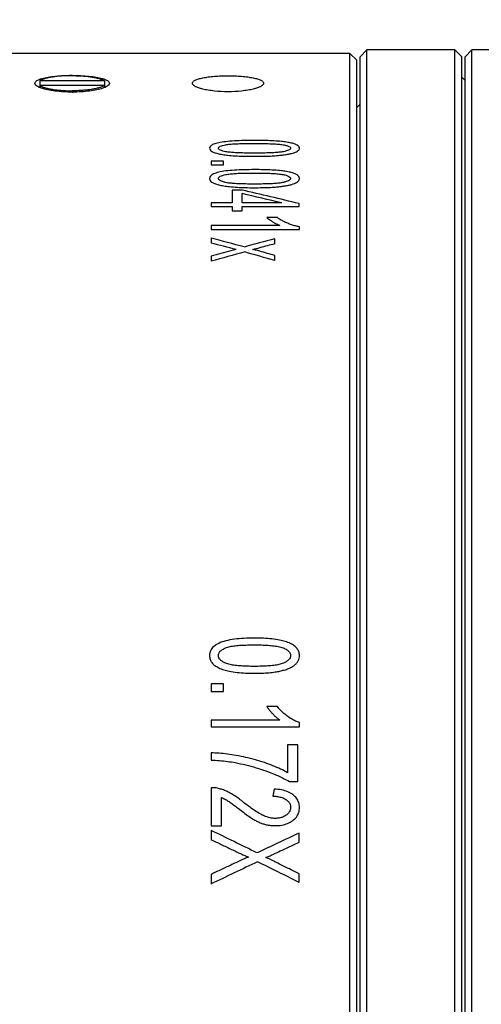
# Model space of a CAD drawing. Header units: millimetres. Extents: x -318 to -72, y -1102 to -995.
# Tile 19 of 24: x -176 to -162, y -1045 to -1015. Entities that reach past the tile are written whole.
import ezdxf

# ---------------------------------------------------------------- set-up
doc = ezdxf.new("R2010")
doc.units = ezdxf.units.MM
doc.header["$LTSCALE"] = 16.335
doc.header["$PDMODE"] = 3
doc.header["$PDSIZE"] = 8
doc.layers.get('0').update_dxf_attribs({"linetype": 'CONTINUOUS'})
doc.layers.get('Defpoints').update_dxf_attribs({"linetype": 'CONTINUOUS'})
doc.styles.add('HZ', font='geniso', dxfattribs={"width": 0.7, "bigfont": 'hztxt'})
doc.dimstyles.get("Standard").update_dxf_attribs({"dimtxt": 3.5, "dimasz": 3.5, "dimexe": 1.5, "dimexo": 0.0625, "dimgap": 0.5, "dimtad": 1, "dimdsep": 46, "dimtxsty": 'HZ', "dimblk": 'OPEN30', "dimcen": 0.09, "dimadec": 0, "dimazin": 0, "dimtp": 0.01, "dimtm": 0.01, "dimtfac": 1, "dimtmove": 0, "dimatfit": 3, "dimldrblk": 'OPEN30', "dimfxl": 1, "dimtolj": 1, "dimarcsym": 0})

# ---------------------------------------------------------------- blocks, each defined once
blk = doc.blocks.new('_Open30')
at = {"color": 0, "linetype": 'ByBlock', "lineweight": -2}
for p, q in [((-1, 0.2679), (0, 0)), ((0, 0), (-1, -0.2679)), ((0, 0), (-1, 0))]:
    blk.add_line(p, q, dxfattribs=at)
blk = doc.blocks.new('*D19')
at = {"color": 0, "lineweight": -2}
for p, q in [((-240.779, -1018.82), (-240.779, -1004.161)), ((-116.613, -1018.317), (-116.613, -1004.161)), ((-237.279, -1005.661), (-120.113, -1005.661))]:
    blk.add_line(p, q, dxfattribs=at)
at = {"layer": 'Defpoints', "color": 0}
for p in [(-116.613, -1005.661), (-116.613, -1018.379), (-240.779, -1018.883)]:
    blk.add_point(p, dxfattribs=at)
at = {"color": 0, "lineweight": -2, "xscale": 3.5, "yscale": 3.5, "zscale": 3.5, "rotation": 180}
blk.add_blockref('_Open30', (-240.779, -1005.661), dxfattribs=at)
at = {"color": 0, "lineweight": -2, "xscale": 3.5, "yscale": 3.5, "zscale": 3.5}
blk.add_blockref('_Open30', (-116.613, -1005.661), dxfattribs=at)
at = {"color": 0, "insert": (-178.696, -1003.411), "char_height": 3.5, "attachment_point": 5, "style": 'HZ'}
blk.add_mtext('\\A1;105.5 TO 133.1', dxfattribs=at)

msp = doc.modelspace()

# ---------------------------------------------------------------- linework, layer by layer
at = {"color": 3, "linetype": 'Continuous'}
for p, q in [((-166.171, -1016.483), (-176.371, -1016.483)), ((-166.171, -1085.883), (-166.171, -1016.483)), ((-165.971, -1016.683), (-166.171, -1016.483)), ((-165.671, -1016.383), (-165.871, -1016.583)), ((-165.671, -1050.883), (-165.671, -1016.383)), ((-163.071, -1016.383), (-165.671, -1016.383)), ((-163.071, -1050.883), (-163.071, -1016.383)), ((-162.871, -1016.583), (-163.071, -1016.383)), ((-162.571, -1016.383), (-162.771, -1016.583)), ((-162.571, -1085.983), (-162.571, -1016.383)), ((-155.471, -1016.383), (-162.571, -1016.383)), ((-165.971, -1085.683), (-165.971, -1016.683)), ((-165.871, -1085.782), (-165.871, -1016.583)), ((-162.871, -1085.782), (-162.871, -1016.583)), ((-162.771, -1085.783), (-162.771, -1016.583)), ((-173.417, -1017.297), (-175.325, -1017.297)), ((-173.417, -1017.297), (-173.417, -1017.485)), ((-162.771, -1017.283), (-162.871, -1017.183)), ((-173.417, -1017.431), (-175.325, -1017.431)), ((-165.871, -1017.983), (-165.971, -1018.083))]:
    msp.add_line(p, q, dxfattribs=at)
at = {"linetype": 'Continuous'}
for p, q in [((-175.325, -1017.297), (-175.325, -1017.484)), ((-170.271, -1019.666), (-170.271, -1019.774)), ((-169.907, -1019.666), (-170.271, -1019.666)), ((-169.907, -1019.774), (-169.907, -1019.666)), ((-170.271, -1019.774), (-169.907, -1019.774)), ((-169.648, -1020.518), (-169.648, -1020.896)), ((-169.356, -1020.518), (-169.648, -1020.518)), ((-170.271, -1020.896), (-170.271, -1021.006)), ((-169.648, -1020.896), (-170.271, -1020.896)), ((-169.356, -1020.896), (-169.356, -1020.622)), ((-168.183, -1020.896), (-169.356, -1020.896)), ((-170.271, -1021.006), (-169.648, -1021.006)), ((-169.648, -1021.006), (-169.648, -1021.128)), ((-169.648, -1021.128), (-169.356, -1021.128)), ((-169.356, -1021.128), (-169.356, -1021.006)), ((-169.356, -1021.006), (-167.671, -1021.006)), ((-167.671, -1021.006), (-167.671, -1020.916)), ((-168.313, -1021.329), (-168.622, -1021.329)), ((-170.271, -1021.56), (-170.271, -1021.677)), ((-168.237, -1021.56), (-170.271, -1021.56)), ((-170.271, -1021.677), (-167.66, -1021.677)), ((-167.66, -1021.677), (-167.66, -1021.601)), ((-170.271, -1021.935), (-170.271, -1022.082)), ((-168.387, -1022.106), (-168.387, -1021.954)), ((-169.528, -1022.272), (-169.686, -1022.312)), ((-170.271, -1022.463), (-170.271, -1022.618)), ((-168.387, -1022.598), (-168.387, -1022.447)), ((-170.271, -1035.085), (-170.271, -1035.311)), ((-169.907, -1035.085), (-170.271, -1035.085)), ((-169.907, -1035.311), (-169.907, -1035.085)), ((-170.271, -1035.311), (-169.907, -1035.311)), ((-168.313, -1035.755), (-168.622, -1035.755)), ((-170.271, -1036.157), (-170.271, -1036.358)), ((-168.237, -1036.157), (-170.271, -1036.157)), ((-167.66, -1036.358), (-167.66, -1036.228)), ((-170.271, -1036.358), (-167.66, -1036.358)), ((-170.271, -1037.124), (-170.271, -1037.334)), ((-168.011, -1036.891), (-168.011, -1037.708)), ((-167.705, -1036.891), (-168.011, -1036.891)), ((-167.705, -1037.973), (-167.705, -1036.891)), ((-167.953, -1037.973), (-167.705, -1037.973)), ((-170.271, -1038.151), (-170.271, -1039.274)), ((-168.412, -1038.19), (-168.446, -1038.403)), ((-169.964, -1039.274), (-169.964, -1038.439)), ((-170.271, -1039.274), (-169.964, -1039.274)), ((-170.271, -1039.41), (-170.271, -1039.683)), ((-167.671, -1039.759), (-167.671, -1039.488)), ((-170.271, -1040.708), (-170.271, -1040.993)), ((-167.671, -1040.945), (-167.671, -1040.695))]:
    msp.add_line(p, q, dxfattribs=at)
for centre, radius, start, end in [((-175.085, -1016.91), 0.629, 244.2923, 246.3011), ((-208.974, -1192.217), 176.21, 76.4439, 77.00678), ((-210.091, -1197.544), 181.551, 76.654, 77.03394), ((-218.738, -1204.983), 189.356, 74.86311, 75.16977), ((-119.814, -1204.838), 189.224, 104.87408, 105.15764), ((-222.006, -1225.857), 210.24, 75.54544, 75.75448), ((-116.14, -1231.039), 215.486, 104.38799, 104.5487), ((-118.24, -1208.883), 193.396, 105.3007, 105.60707), ((-218.51, -1194.67), 179.223, 73.75968, 74.05473), ((-171.213, -1012.755), 9.757, 282.8658, 284.1404), ((-218.947, -1203.121), 187.615, 74.36622, 74.50734), ((-115.856, -1232.159), 216.522, 104.04086, 104.16134), ((-406.041, -1521.85), 536.969, 63.794, 63.95504), ((76.871, -1560.425), 575.478, 115.146679, 115.283691), ((96.706, -1598.109), 617.783, 115.463016, 115.604289), ((-429.276, -1565.733), 586.378, 63.503884, 63.637607)]:
    msp.add_arc(centre, radius, start, end, dxfattribs=at)
at = {"color": 3, "linetype": 'Continuous'}
for centre, radius, start, end in [((-174.371, -1013.355), 4.273, 270.0251, 270.2254), ((-173.659, -1016.906), 0.633, 293.5463, 295.7088)]:
    msp.add_arc(centre, radius, start, end, dxfattribs=at)
at = {"linetype": 'Continuous'}
for points, knots in [([(-175.471, -1017.364), (-175.471, -1017.333), (-175.421, -1017.286), (-175.343, -1017.251), (-175.288, -1017.233), (-175.256, -1017.224)], [0, 0, 0, 0, 0.350595, 0.635039, 1, 1, 1, 1]), ([(-175.358, -1017.476), (-175.374, -1017.468), (-175.404, -1017.452), (-175.448, -1017.419), (-175.471, -1017.385), (-175.471, -1017.364)], [0, 0, 0, 0, 0.340475, 0.6148, 1, 1, 1, 1]), ([(-175.277, -1017.509), (-175.282, -1017.507), (-175.303, -1017.5), (-175.323, -1017.492), (-175.338, -1017.486)], [0, 0, 0, 0, 0.263282, 1, 1, 1, 1])]:
    msp.add_open_spline(points, degree=3, knots=knots, dxfattribs=at)
at = {"color": 3, "linetype": 'Continuous'}
for points, knots in [([(-174.371, -1017.14), (-174.423, -1017.14), (-174.527, -1017.142), (-174.68, -1017.15), (-174.825, -1017.163), (-174.958, -1017.182), (-175.061, -1017.201), (-175.134, -1017.219), (-175.183, -1017.233), (-175.226, -1017.248), (-175.264, -1017.263), (-175.297, -1017.279), (-175.316, -1017.291), (-175.325, -1017.297)], [0, 0, 0, 0, 0.161515, 0.319192, 0.469324, 0.60841, 0.7333, 0.789574, 0.841347, 0.888393, 0.930552, 0.967749, 1, 1, 1, 1]), ([(-175.256, -1017.224), (-175.199, -1017.208), (-175.069, -1017.181), (-174.774, -1017.144), (-174.537, -1017.135), (-174.371, -1017.135)], [0, 0, 0, 0, 0.201235, 0.443274, 1, 1, 1, 1]), ([(-174.371, -1017.135), (-174.205, -1017.135), (-173.967, -1017.144), (-173.672, -1017.181), (-173.542, -1017.208), (-173.484, -1017.224)], [0, 0, 0, 0, 0.556932, 0.798952, 1, 1, 1, 1]), ([(-174.371, -1017.14), (-174.318, -1017.14), (-174.215, -1017.142), (-174.062, -1017.15), (-173.917, -1017.163), (-173.784, -1017.182), (-173.681, -1017.201), (-173.608, -1017.219), (-173.559, -1017.233), (-173.516, -1017.248), (-173.477, -1017.263), (-173.445, -1017.279), (-173.426, -1017.291), (-173.417, -1017.297)], [0, 0, 0, 0, 0.161515, 0.319192, 0.469324, 0.60841, 0.7333, 0.789574, 0.841347, 0.888393, 0.930552, 0.967749, 1, 1, 1, 1]), ([(-173.484, -1017.224), (-173.453, -1017.233), (-173.398, -1017.251), (-173.321, -1017.286), (-173.271, -1017.333), (-173.271, -1017.364)], [0, 0, 0, 0, 0.364792, 0.649157, 1, 1, 1, 1]), ([(-173.271, -1017.364), (-173.271, -1017.385), (-173.294, -1017.419), (-173.337, -1017.452), (-173.367, -1017.468), (-173.384, -1017.476)], [0, 0, 0, 0, 0.385268, 0.659602, 1, 1, 1, 1]), ([(-170.821, -1017.364), (-170.821, -1017.348), (-170.806, -1017.321), (-170.774, -1017.295), (-170.723, -1017.265), (-170.635, -1017.233), (-170.505, -1017.202), (-170.347, -1017.177), (-170.168, -1017.158), (-169.973, -1017.147), (-169.771, -1017.143), (-169.569, -1017.147), (-169.374, -1017.158), (-169.194, -1017.177), (-169.037, -1017.202), (-168.907, -1017.233), (-168.819, -1017.265), (-168.768, -1017.295), (-168.736, -1017.321), (-168.721, -1017.348), (-168.721, -1017.364)], [0, 0, 0, 0, 0.022359, 0.037306, 0.055573, 0.102629, 0.163387, 0.236156, 0.318528, 0.407562, 0.500013, 0.59246, 0.681493, 0.763864, 0.836626, 0.897374, 0.944427, 0.962693, 0.97764, 1, 1, 1, 1]), ([(-168.721, -1017.364), (-168.721, -1017.381), (-168.736, -1017.408), (-168.767, -1017.436), (-168.819, -1017.469), (-168.907, -1017.505), (-169.036, -1017.542), (-169.194, -1017.573), (-169.441, -1017.606), (-169.771, -1017.621), (-170.1, -1017.606), (-170.348, -1017.573), (-170.505, -1017.542), (-170.635, -1017.505), (-170.723, -1017.469), (-170.774, -1017.436), (-170.806, -1017.408), (-170.821, -1017.381), (-170.821, -1017.364)], [0, 0, 0, 0, 0.022677, 0.037935, 0.056516, 0.104068, 0.165048, 0.237736, 0.319753, 0.499939, 0.68013, 0.762163, 0.834872, 0.895874, 0.943461, 0.962053, 0.977318, 1, 1, 1, 1]), ([(-175.325, -1017.431), (-175.316, -1017.437), (-175.297, -1017.449), (-175.264, -1017.465), (-175.226, -1017.481), (-175.183, -1017.495), (-175.134, -1017.509), (-175.061, -1017.527), (-174.958, -1017.546), (-174.825, -1017.565), (-174.68, -1017.578), (-174.527, -1017.586), (-174.423, -1017.588), (-174.371, -1017.588)], [0, 0, 0, 0, 0.032251, 0.069448, 0.111607, 0.158653, 0.210426, 0.2667, 0.39159, 0.530676, 0.680808, 0.838485, 1, 1, 1, 1]), ([(-174.369, -1017.627), (-174.54, -1017.627), (-174.786, -1017.614), (-175.088, -1017.564), (-175.219, -1017.529), (-175.277, -1017.509)], [0, 0, 0, 0, 0.559242, 0.800979, 1, 1, 1, 1]), ([(-173.417, -1017.431), (-173.426, -1017.437), (-173.445, -1017.449), (-173.477, -1017.465), (-173.516, -1017.481), (-173.559, -1017.495), (-173.608, -1017.509), (-173.681, -1017.527), (-173.784, -1017.546), (-173.917, -1017.565), (-174.062, -1017.578), (-174.215, -1017.586), (-174.318, -1017.588), (-174.371, -1017.588)], [0, 0, 0, 0, 0.032251, 0.069448, 0.111607, 0.158653, 0.210426, 0.2667, 0.39159, 0.530676, 0.680808, 0.838485, 1, 1, 1, 1]), ([(-173.47, -1017.511), (-173.527, -1017.531), (-173.655, -1017.564), (-173.949, -1017.613), (-174.188, -1017.627), (-174.354, -1017.627)], [0, 0, 0, 0, 0.200121, 0.441762, 1, 1, 1, 1]), ([(-173.406, -1017.486), (-173.411, -1017.488), (-173.432, -1017.497), (-173.454, -1017.505), (-173.47, -1017.511)], [0, 0, 0, 0, 0.236094, 1, 1, 1, 1])]:
    msp.add_open_spline(points, degree=3, knots=knots, dxfattribs=at)
at = {"linetype": 'Continuous'}
for points in [[(-170.046, -1019.122), (-170.106, -1019.134), (-170.206, -1019.163), (-170.295, -1019.216), (-170.315, -1019.259), (-170.315, -1019.282)], [(-168.989, -1019.053), (-169.096, -1019.053), (-169.303, -1019.056), (-169.586, -1019.066), (-169.842, -1019.087), (-169.982, -1019.109), (-170.046, -1019.122)], [(-169.842, -1019.181), (-169.802, -1019.174), (-169.715, -1019.162), (-169.56, -1019.152), (-169.39, -1019.145), (-169.201, -1019.142), (-169.061, -1019.141), (-168.989, -1019.141)], [(-168.247, -1019.078), (-168.321, -1019.072), (-168.474, -1019.062), (-168.718, -1019.055), (-168.896, -1019.053), (-168.989, -1019.053)], [(-168.989, -1019.141), (-168.915, -1019.141), (-168.775, -1019.142), (-168.582, -1019.146), (-168.407, -1019.154), (-168.246, -1019.165), (-168.154, -1019.178), (-168.111, -1019.186)], [(-167.813, -1019.154), (-167.85, -1019.142), (-167.93, -1019.121), (-168.076, -1019.096), (-168.188, -1019.084), (-168.247, -1019.078)], [(-167.66, -1019.282), (-167.661, -1019.264), (-167.673, -1019.23), (-167.724, -1019.189), (-167.78, -1019.165), (-167.813, -1019.154)], [(-170.315, -1019.282), (-170.315, -1019.301), (-170.302, -1019.336), (-170.252, -1019.377), (-170.196, -1019.402), (-170.163, -1019.414)], [(-170.163, -1019.414), (-170.126, -1019.426), (-170.045, -1019.448), (-169.9, -1019.474), (-169.788, -1019.488), (-169.728, -1019.493)], [(-170.053, -1019.282), (-170.053, -1019.272), (-170.044, -1019.252), (-170.003, -1019.224), (-169.93, -1019.2), (-169.873, -1019.187), (-169.842, -1019.181)], [(-169.84, -1019.385), (-169.871, -1019.379), (-169.928, -1019.365), (-170.001, -1019.341), (-170.044, -1019.312), (-170.053, -1019.292), (-170.053, -1019.282)], [(-168.989, -1019.427), (-169.061, -1019.427), (-169.199, -1019.426), (-169.388, -1019.422), (-169.556, -1019.415), (-169.712, -1019.405), (-169.8, -1019.392), (-169.84, -1019.385)], [(-168.136, -1019.385), (-168.176, -1019.392), (-168.262, -1019.404), (-168.418, -1019.415), (-168.587, -1019.422), (-168.777, -1019.426), (-168.916, -1019.427), (-168.989, -1019.427)], [(-167.925, -1019.281), (-167.924, -1019.292), (-167.933, -1019.311), (-167.975, -1019.34), (-168.047, -1019.365), (-168.104, -1019.378), (-168.136, -1019.385)], [(-168.111, -1019.186), (-168.071, -1019.193), (-168.003, -1019.21), (-167.938, -1019.243), (-167.924, -1019.268), (-167.925, -1019.281)], [(-167.989, -1019.458), (-167.954, -1019.451), (-167.889, -1019.437), (-167.808, -1019.413), (-167.765, -1019.394), (-167.746, -1019.384)], [(-167.746, -1019.384), (-167.726, -1019.373), (-167.693, -1019.352), (-167.667, -1019.319), (-167.66, -1019.295), (-167.66, -1019.282)], [(-169.728, -1019.493), (-169.655, -1019.5), (-169.502, -1019.511), (-169.258, -1019.519), (-169.081, -1019.521), (-168.989, -1019.52)], [(-168.989, -1019.52), (-168.914, -1019.521), (-168.768, -1019.519), (-168.566, -1019.515), (-168.438, -1019.508), (-168.375, -1019.504)], [(-168.375, -1019.504), (-168.327, -1019.5), (-168.235, -1019.492), (-168.106, -1019.477), (-168.027, -1019.464), (-167.989, -1019.458)], [(-170.046, -1019.992), (-170.106, -1020.007), (-170.206, -1020.04), (-170.295, -1020.1), (-170.315, -1020.149), (-170.315, -1020.176)], [(-168.989, -1019.914), (-169.096, -1019.914), (-169.303, -1019.917), (-169.586, -1019.929), (-169.842, -1019.952), (-169.982, -1019.977), (-170.046, -1019.992)], [(-169.842, -1020.06), (-169.802, -1020.052), (-169.715, -1020.039), (-169.56, -1020.027), (-169.39, -1020.019), (-169.201, -1020.015), (-169.061, -1020.014), (-168.989, -1020.014)], [(-168.247, -1019.942), (-168.321, -1019.935), (-168.474, -1019.924), (-168.718, -1019.916), (-168.896, -1019.914), (-168.989, -1019.914)], [(-168.989, -1020.014), (-168.915, -1020.014), (-168.775, -1020.016), (-168.582, -1020.02), (-168.407, -1020.029), (-168.246, -1020.042), (-168.154, -1020.057), (-168.111, -1020.065)], [(-167.813, -1020.029), (-167.85, -1020.016), (-167.93, -1019.991), (-168.076, -1019.963), (-168.188, -1019.949), (-168.247, -1019.942)], [(-167.66, -1020.176), (-167.661, -1020.155), (-167.673, -1020.116), (-167.724, -1020.069), (-167.78, -1020.042), (-167.813, -1020.029)], [(-170.315, -1020.176), (-170.315, -1020.197), (-170.302, -1020.237), (-170.252, -1020.284), (-170.196, -1020.312), (-170.163, -1020.325)], [(-170.163, -1020.325), (-170.126, -1020.339), (-170.045, -1020.365), (-169.9, -1020.394), (-169.788, -1020.41), (-169.728, -1020.416)], [(-170.053, -1020.176), (-170.053, -1020.164), (-170.044, -1020.142), (-170.003, -1020.109), (-169.93, -1020.082), (-169.873, -1020.067), (-169.842, -1020.06)], [(-169.84, -1020.293), (-169.871, -1020.285), (-169.928, -1020.27), (-170.001, -1020.242), (-170.044, -1020.209), (-170.053, -1020.187), (-170.053, -1020.176)], [(-168.989, -1020.341), (-169.061, -1020.341), (-169.199, -1020.339), (-169.388, -1020.335), (-169.556, -1020.327), (-169.712, -1020.315), (-169.8, -1020.301), (-169.84, -1020.293)], [(-168.136, -1020.292), (-168.176, -1020.301), (-168.262, -1020.315), (-168.418, -1020.327), (-168.587, -1020.335), (-168.777, -1020.339), (-168.916, -1020.341), (-168.989, -1020.341)], [(-167.925, -1020.175), (-167.924, -1020.186), (-167.933, -1020.209), (-167.975, -1020.242), (-168.047, -1020.269), (-168.104, -1020.285), (-168.136, -1020.292)], [(-168.111, -1020.065), (-168.071, -1020.074), (-168.003, -1020.093), (-167.938, -1020.131), (-167.924, -1020.159), (-167.925, -1020.175)], [(-167.989, -1020.375), (-167.954, -1020.368), (-167.889, -1020.352), (-167.808, -1020.324), (-167.765, -1020.303), (-167.746, -1020.292)], [(-167.746, -1020.292), (-167.726, -1020.28), (-167.693, -1020.255), (-167.667, -1020.218), (-167.66, -1020.19), (-167.66, -1020.176)], [(-169.728, -1020.416), (-169.655, -1020.423), (-169.502, -1020.436), (-169.258, -1020.445), (-169.081, -1020.447), (-168.989, -1020.447)], [(-168.989, -1020.447), (-168.914, -1020.447), (-168.768, -1020.445), (-168.566, -1020.44), (-168.438, -1020.432), (-168.375, -1020.428)], [(-168.375, -1020.428), (-168.327, -1020.424), (-168.235, -1020.415), (-168.106, -1020.397), (-168.027, -1020.383), (-167.989, -1020.375)], [(-168.622, -1021.329), (-168.608, -1021.343), (-168.577, -1021.37), (-168.522, -1021.409), (-168.48, -1021.436), (-168.457, -1021.45)], [(-168.457, -1021.45), (-168.434, -1021.464), (-168.386, -1021.492), (-168.313, -1021.528), (-168.262, -1021.55), (-168.237, -1021.56)], [(-168.008, -1021.498), (-168.049, -1021.481), (-168.126, -1021.447), (-168.225, -1021.392), (-168.285, -1021.351), (-168.313, -1021.329)], [(-167.66, -1021.601), (-167.699, -1021.594), (-167.776, -1021.577), (-167.892, -1021.542), (-167.969, -1021.514), (-168.008, -1021.498)], [(-168.833, -1022.323), (-168.855, -1022.317), (-168.9, -1022.304), (-168.969, -1022.286), (-169.016, -1022.274), (-169.04, -1022.268)], [(-170.046, -1033.893), (-170.106, -1033.922), (-170.206, -1033.987), (-170.295, -1034.106), (-170.315, -1034.201), (-170.315, -1034.253)], [(-168.989, -1033.737), (-169.096, -1033.737), (-169.303, -1033.743), (-169.586, -1033.766), (-169.842, -1033.813), (-169.982, -1033.863), (-170.046, -1033.893)], [(-169.842, -1034.027), (-169.802, -1034.011), (-169.715, -1033.984), (-169.56, -1033.961), (-169.39, -1033.946), (-169.201, -1033.939), (-169.061, -1033.936), (-168.989, -1033.936)], [(-168.247, -1033.794), (-168.321, -1033.78), (-168.474, -1033.757), (-168.718, -1033.741), (-168.896, -1033.737), (-168.989, -1033.737)], [(-168.989, -1033.936), (-168.915, -1033.936), (-168.775, -1033.939), (-168.582, -1033.947), (-168.407, -1033.965), (-168.246, -1033.991), (-168.154, -1034.02), (-168.111, -1034.037)], [(-167.813, -1033.966), (-167.85, -1033.939), (-167.93, -1033.891), (-168.076, -1033.835), (-168.188, -1033.806), (-168.247, -1033.794)], [(-167.66, -1034.253), (-167.661, -1034.212), (-167.673, -1034.136), (-167.724, -1034.045), (-167.78, -1033.991), (-167.813, -1033.966)], [(-170.315, -1034.253), (-170.315, -1034.294), (-170.302, -1034.371), (-170.252, -1034.462), (-170.196, -1034.517), (-170.163, -1034.542)], [(-170.053, -1034.253), (-170.053, -1034.23), (-170.044, -1034.186), (-170.003, -1034.124), (-169.93, -1034.07), (-169.873, -1034.04), (-169.842, -1034.027)], [(-169.84, -1034.479), (-169.871, -1034.465), (-169.928, -1034.435), (-170.001, -1034.382), (-170.044, -1034.318), (-170.053, -1034.275), (-170.053, -1034.253)], [(-167.925, -1034.251), (-167.924, -1034.273), (-167.933, -1034.317), (-167.975, -1034.38), (-168.047, -1034.434), (-168.104, -1034.465), (-168.136, -1034.478)], [(-168.111, -1034.037), (-168.071, -1034.053), (-168.003, -1034.092), (-167.938, -1034.165), (-167.924, -1034.221), (-167.925, -1034.251)], [(-167.746, -1034.477), (-167.726, -1034.454), (-167.693, -1034.406), (-167.667, -1034.334), (-167.66, -1034.28), (-167.66, -1034.253)], [(-170.163, -1034.542), (-170.126, -1034.568), (-170.045, -1034.617), (-169.9, -1034.674), (-169.788, -1034.703), (-169.728, -1034.715)], [(-168.989, -1034.571), (-169.061, -1034.571), (-169.199, -1034.569), (-169.388, -1034.561), (-169.556, -1034.545), (-169.712, -1034.522), (-169.8, -1034.495), (-169.84, -1034.479)], [(-168.136, -1034.478), (-168.176, -1034.494), (-168.262, -1034.521), (-168.418, -1034.545), (-168.587, -1034.561), (-168.777, -1034.569), (-168.916, -1034.571), (-168.989, -1034.571)], [(-167.989, -1034.637), (-167.954, -1034.624), (-167.889, -1034.593), (-167.808, -1034.54), (-167.765, -1034.499), (-167.746, -1034.477)], [(-169.728, -1034.715), (-169.655, -1034.729), (-169.502, -1034.753), (-169.258, -1034.769), (-169.081, -1034.773), (-168.989, -1034.773)], [(-168.989, -1034.773), (-168.914, -1034.773), (-168.768, -1034.771), (-168.566, -1034.761), (-168.438, -1034.746), (-168.375, -1034.737)], [(-168.375, -1034.737), (-168.327, -1034.73), (-168.235, -1034.712), (-168.106, -1034.68), (-168.027, -1034.652), (-167.989, -1034.637)], [(-168.622, -1035.755), (-168.608, -1035.779), (-168.577, -1035.826), (-168.522, -1035.895), (-168.48, -1035.942), (-168.457, -1035.966)], [(-168.457, -1035.966), (-168.434, -1035.991), (-168.386, -1036.038), (-168.313, -1036.102), (-168.262, -1036.139), (-168.237, -1036.157)], [(-168.008, -1036.049), (-168.049, -1036.02), (-168.126, -1035.96), (-168.225, -1035.864), (-168.285, -1035.792), (-168.313, -1035.755)], [(-167.66, -1036.228), (-167.699, -1036.216), (-167.776, -1036.186), (-167.892, -1036.126), (-167.969, -1036.076), (-168.008, -1036.049)], [(-169.529, -1037.2), (-169.618, -1037.185), (-169.79, -1037.159), (-170.036, -1037.132), (-170.194, -1037.125), (-170.271, -1037.124)], [(-170.271, -1037.334), (-170.186, -1037.338), (-170.02, -1037.348), (-169.782, -1037.374), (-169.63, -1037.398), (-169.556, -1037.412)], [(-169.556, -1037.412), (-169.449, -1037.432), (-169.241, -1037.476), (-168.941, -1037.558), (-168.749, -1037.621), (-168.655, -1037.655)], [(-168.692, -1037.412), (-168.782, -1037.382), (-168.962, -1037.326), (-169.24, -1037.255), (-169.432, -1037.217), (-169.529, -1037.2)], [(-168.011, -1037.708), (-168.078, -1037.671), (-168.216, -1037.599), (-168.443, -1037.502), (-168.607, -1037.442), (-168.692, -1037.412)], [(-168.655, -1037.655), (-168.566, -1037.687), (-168.395, -1037.753), (-168.162, -1037.856), (-168.02, -1037.933), (-167.953, -1037.973)], [(-170.049, -1038.174), (-170.073, -1038.168), (-170.122, -1038.159), (-170.195, -1038.151), (-170.246, -1038.15), (-170.271, -1038.151)], [(-169.703, -1038.311), (-169.742, -1038.29), (-169.819, -1038.252), (-169.935, -1038.206), (-170.011, -1038.184), (-170.049, -1038.174)], [(-169.31, -1038.584), (-169.354, -1038.548), (-169.443, -1038.48), (-169.572, -1038.389), (-169.66, -1038.336), (-169.703, -1038.311)], [(-167.853, -1038.355), (-167.898, -1038.322), (-167.999, -1038.266), (-168.187, -1038.212), (-168.334, -1038.195), (-168.412, -1038.19)], [(-169.964, -1038.439), (-169.944, -1038.448), (-169.904, -1038.465), (-169.847, -1038.494), (-169.81, -1038.515), (-169.792, -1038.527)], [(-169.792, -1038.527), (-169.758, -1038.549), (-169.688, -1038.597), (-169.581, -1038.678), (-169.503, -1038.737), (-169.464, -1038.768)], [(-168.76, -1038.958), (-168.819, -1038.928), (-168.939, -1038.859), (-169.117, -1038.734), (-169.244, -1038.636), (-169.31, -1038.584)], [(-168.446, -1038.403), (-168.394, -1038.403), (-168.296, -1038.41), (-168.167, -1038.44), (-168.095, -1038.474), (-168.063, -1038.495)], [(-168.063, -1038.495), (-168.031, -1038.516), (-167.979, -1038.561), (-167.935, -1038.639), (-167.925, -1038.702), (-167.925, -1038.735)], [(-167.66, -1038.74), (-167.661, -1038.685), (-167.676, -1038.583), (-167.737, -1038.46), (-167.81, -1038.388), (-167.853, -1038.355)], [(-169.464, -1038.768), (-169.411, -1038.809), (-169.306, -1038.888), (-169.157, -1038.996), (-169.057, -1039.06), (-169.007, -1039.09)], [(-167.925, -1038.735), (-167.925, -1038.77), (-167.936, -1038.832), (-167.981, -1038.905), (-168.028, -1038.947), (-168.056, -1038.966)], [(-167.868, -1039.128), (-167.819, -1039.093), (-167.739, -1039.018), (-167.676, -1038.893), (-167.66, -1038.793), (-167.66, -1038.74)], [(-169.007, -1039.09), (-168.971, -1039.111), (-168.9, -1039.149), (-168.794, -1039.196), (-168.724, -1039.22), (-168.689, -1039.23)], [(-168.375, -1039.056), (-168.415, -1039.056), (-168.497, -1039.049), (-168.626, -1039.016), (-168.715, -1038.98), (-168.76, -1038.958)], [(-168.382, -1039.271), (-168.312, -1039.271), (-168.18, -1039.26), (-168.006, -1039.209), (-167.911, -1039.158), (-167.868, -1039.128)], [(-168.056, -1038.966), (-168.085, -1038.986), (-168.148, -1039.02), (-168.255, -1039.049), (-168.334, -1039.056), (-168.375, -1039.056)], [(-168.689, -1039.23), (-168.656, -1039.239), (-168.589, -1039.254), (-168.487, -1039.268), (-168.418, -1039.271), (-168.382, -1039.271)], [(-170.271, -1039.683), (-170.17, -1039.731), (-169.969, -1039.826), (-169.667, -1039.97), (-169.465, -1040.067), (-169.365, -1040.115)], [(-168.338, -1040.071), (-168.264, -1040.036), (-168.115, -1039.967), (-167.893, -1039.863), (-167.745, -1039.793), (-167.671, -1039.759)], [(-168.657, -1040.21), (-168.623, -1040.197), (-168.553, -1040.169), (-168.449, -1040.123), (-168.375, -1040.089), (-168.338, -1040.071)], [(-169.343, -1040.272), (-169.446, -1040.321), (-169.653, -1040.418), (-169.962, -1040.563), (-170.168, -1040.66), (-170.271, -1040.708)], [(-169.365, -1040.115), (-169.344, -1040.124), (-169.303, -1040.142), (-169.239, -1040.169), (-169.193, -1040.188), (-169.17, -1040.197)], [(-169.17, -1040.197), (-169.189, -1040.205), (-169.229, -1040.221), (-169.287, -1040.246), (-169.325, -1040.264), (-169.343, -1040.272)], [(-168.361, -1040.347), (-168.394, -1040.33), (-168.46, -1040.296), (-168.559, -1040.251), (-168.624, -1040.223), (-168.657, -1040.21)], [(-167.671, -1040.695), (-167.748, -1040.656), (-167.901, -1040.579), (-168.131, -1040.463), (-168.284, -1040.385), (-168.361, -1040.347)]]:
    msp.add_open_spline(points, degree=3, dxfattribs=at)

# ---------------------------------------------------------------- dimensions: what is measured, and where the dimension line sits
dim = msp.add_linear_dim(base=(-116.613, -1005.661), p1=(-240.779, -1018.883), p2=(-116.613, -1018.379), text='105.5 TO 133.1', dimstyle='STANDARD', override={"dimtxsty": 'HZ'})
dim.commit()
dim.dimension.update_dxf_attribs({"geometry": '*D19', "text_midpoint": (-178.696, -1003.411)})

doc.saveas('drawing.dxf')
